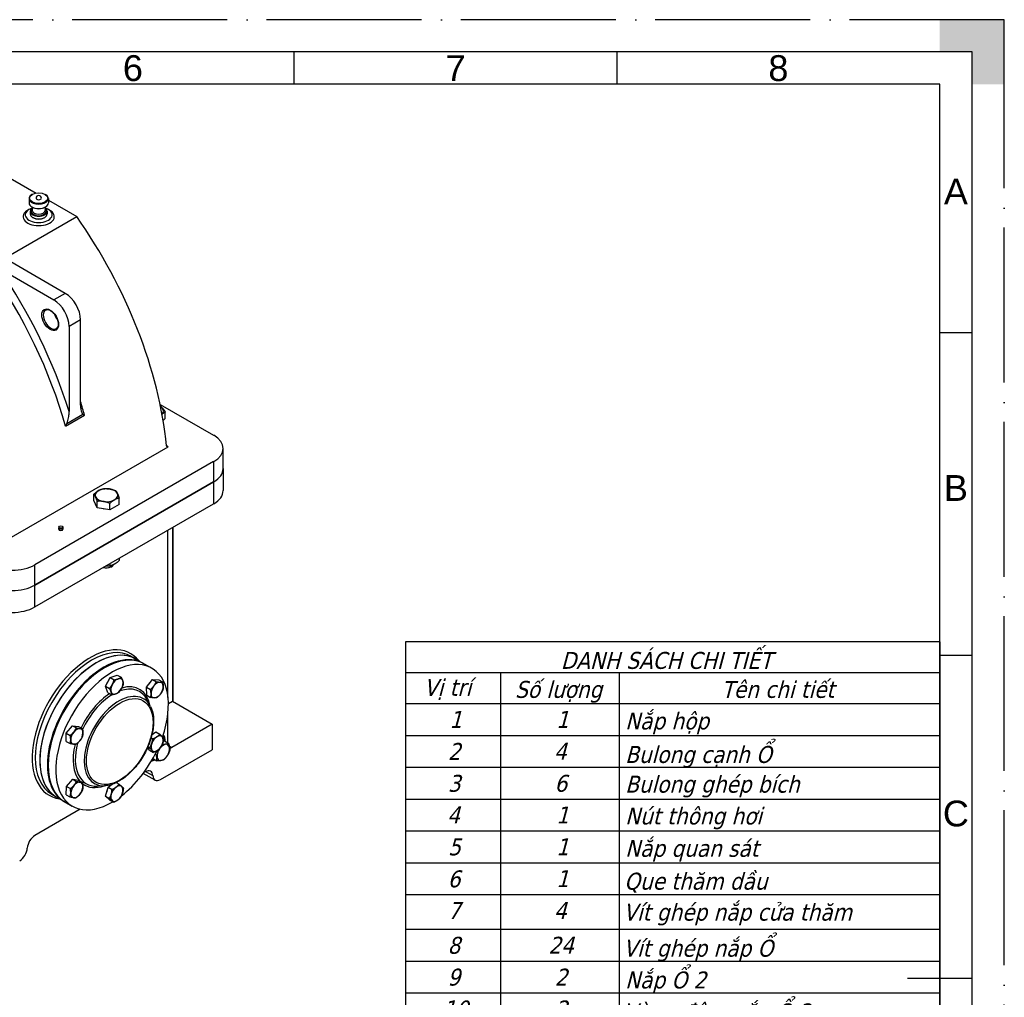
# Model space of a CAD drawing. Header units: millimetres. Extents: x 0 to 420, y 0 to 297.
# Tile 14 of 14: x 267 to 420, y 146 to 297. Entities that reach past the tile are written whole.
import ezdxf
from ezdxf.enums import TextEntityAlignment as Align

# ---------------------------------------------------------------- set-up
doc = ezdxf.new("R2010")
doc.units = ezdxf.units.MM
doc.linetypes.add('DuongTam', pattern=[30, 24, -3, 0, -3])
for name, color, linetype in [('ChiaMien', 5, 'Continuous'), ('DauXen', 8, 'DuongTam'), ('Lien_Dam', 7, 'Continuous'), ('Lien_Manh', 5, 'Continuous')]:
    doc.layers.add(name, color=color, linetype=linetype)
doc.layers.add('Symbol (ISO)', color=7, linetype='Continuous', lineweight=25)
doc.styles.add('Note Text (ISO)', font='tahoma.ttf')
doc.styles.add('VnArialH', font='VHARIAL.TTF', dxfattribs={"width": 0.8, "oblique": 15, "height": 5})

# ---------------------------------------------------------------- blocks, each defined once
blk = doc.blocks.new('DANH SÁCH CHI TIẾT')
at = {"layer": 'Symbol (ISO)'}
for p, q in [((405, 284.17), (294.64, 284.17)), ((294.64, 284.17), (294.64, 277.75)), ((405, 284.17), (405, 277.75)), ((405, 277.75), (294.64, 277.75)), ((294.64, 277.75), (294.64, 271.32)), ((314.3, 277.75), (314.3, 271.32)), ((338.76, 277.75), (338.76, 271.32)), ((405, 277.75), (405, 271.32)), ((405, 271.32), (294.64, 271.32)), ((294.64, 271.32), (294.64, 60)), ((314.3, 271.32), (314.3, 60)), ((338.76, 271.32), (338.76, 60)), ((405, 271.32), (405, 60)), ((405, 264.74), (294.64, 264.74)), ((405, 258.17), (294.64, 258.17)), ((405, 251.59), (294.64, 251.59)), ((405, 245.01), (294.64, 245.01)), ((405, 238.43), (294.64, 238.43)), ((405, 231.85), (294.64, 231.85)), ((405, 224.71), (294.64, 224.71)), ((405, 218.13), (294.64, 218.13)), ((405, 211.55), (294.64, 211.55)), ((405, 204.97), (294.64, 204.97)), ((405, 198.4), (294.64, 198.4)), ((405, 191.82), (294.64, 191.82)), ((405, 185.24), (294.64, 185.24)), ((405, 178.66), (294.64, 178.66)), ((405, 172.08), (294.64, 172.08)), ((405, 165.51), (294.64, 165.51)), ((405, 158.36), (294.64, 158.36)), ((405, 151.94), (294.64, 151.94)), ((405, 145.36), (294.64, 145.36)), ((405, 138.78), (294.64, 138.78)), ((405, 132.36), (294.64, 132.36)), ((405, 125.78), (294.64, 125.78)), ((405, 119.2), (294.64, 119.2)), ((405, 112.62), (294.64, 112.62)), ((405, 106.05), (294.64, 106.05)), ((405, 99.47), (294.64, 99.47)), ((405, 92.89), (294.64, 92.89)), ((405, 86.31), (294.64, 86.31)), ((405, 79.73), (294.64, 79.73)), ((405, 73.16), (294.64, 73.16)), ((405, 66.58), (294.64, 66.58)), ((405, 60), (294.64, 60))]:
    blk.add_line(p, q, dxfattribs=at)
at = {"layer": 'Symbol (ISO)', "char_height": 3.5, "attachment_point": 7, "style": 'Note Text (ISO)'}
for s, insert in [('{\\fTahoma|b0|i1|c0|p34;DANH SÁCH CHI TIẾT}', (326.72, 278.49)), ('{\\fTahoma|b0|i1|c0|p34;Tên chi tiết}', (359.93, 272.5)), ('{\\fTahoma|b0|i1|c0|p34;Vị trí}', (298.46, 272.1)), ('{\\fTahoma|b0|i1|c0|p34;Số lượng}', (317.27, 271.57)), ('{\\fTahoma|b0|i1|c0|p34;1}', (303.68, 266.35)), ('{\\fTahoma|b0|i1|c0|p34;1}', (325.74, 266.35)), ('{\\fTahoma|b0|i1|c0|p34;Nắp hộp}', (340.01, 265.04)), ('{\\fTahoma|b0|i1|c0|p34;2}', (303.41, 259.75)), ('{\\fTahoma|b0|i1|c0|p34;4}', (325.31, 259.78)), ('{\\fTahoma|b0|i1|c0|p34;Bulong cạnh Ổ}', (340.01, 258.13)), ('{\\fTahoma|b0|i1|c0|p34;3}', (303.38, 253.09)), ('{\\fTahoma|b0|i1|c0|p34;6}', (325.41, 253.1)), ('{\\fTahoma|b0|i1|c0|p34;Bulong ghép bích}', (340.01, 251.99)), ('{\\fTahoma|b0|i1|c0|p34;4}', (303.25, 246.63)), ('{\\fTahoma|b0|i1|c0|p34;1}', (325.74, 246.62)), ('{\\fTahoma|b0|i1|c0|p34;Nút thông hơi}', (340.01, 245.41)), ('{\\fTahoma|b0|i1|c0|p34;5}', (303.44, 239.97)), ('{\\fTahoma|b0|i1|c0|p34;1}', (325.74, 240.04)), ('{\\fTahoma|b0|i1|c0|p34;Nắp quan sát}', (340.01, 238.73)), ('{\\fTahoma|b0|i1|c0|p34;6}', (303.35, 233.36)), ('{\\fTahoma|b0|i1|c0|p34;1}', (325.74, 233.47)), ('{\\fTahoma|b0|i1|c0|p34;Que thăm dầu}', (339.81, 232.33)), ('{\\fTahoma|b0|i1|c0|p34;7}', (303.39, 226.89)), ('{\\fTahoma|b0|i1|c0|p34;4}', (325.31, 226.89)), ('{\\fTahoma|b0|i1|c0|p34;Vít ghép nắp cửa thăm}', (339.64, 225.55)), ('{\\fTahoma|b0|i1|c0|p34;8}', (303.33, 219.63)), ('{\\fTahoma|b0|i1|c0|p34;24}', (324.15, 219.71)), ('{\\fTahoma|b0|i1|c0|p34;Vít ghép nắp Ổ}', (339.64, 218.1)), ('{\\fTahoma|b0|i1|c0|p34;9}', (303.31, 213.06)), ('{\\fTahoma|b0|i1|c0|p34;2}', (325.47, 213.13)), ('{\\fTahoma|b0|i1|c0|p34;Nắp Ổ 2}', (340.01, 211.54)), ('{\\fTahoma|b0|i1|c0|p34;10}', (302.37, 206.48)), ('{\\fTahoma|b0|i1|c0|p34;2}', (325.47, 206.55)), ('{\\fTahoma|b0|i1|c0|p34;Vòng đệm nắp Ổ 2}', (339.64, 204.94)), ('{\\fTahoma|b0|i1|c0|p34;11}', (302.37, 200.01)), ('{\\fTahoma|b0|i1|c0|p34;1}', (325.74, 200.01)), ('{\\fTahoma|b0|i1|c0|p34;Then Bánh vít}', (339.65, 199.72)), ('{\\fTahoma|b0|i1|c0|p34;12}', (302.37, 193.4)), ('{\\fTahoma|b0|i1|c0|p34;2}', (325.47, 193.4)), ('{\\fTahoma|b0|i1|c0|p34;Nắp Ổ 1}', (340.01, 191.81)), ('{\\fTahoma|b0|i1|c0|p34;13}', (302.37, 186.75)), ('{\\fTahoma|b0|i1|c0|p34;2}', (325.47, 186.82)), ('{\\fTahoma|b0|i1|c0|p34;Cốc lót}', (339.81, 186.56)), ('{\\fTahoma|b0|i1|c0|p34;14}', (302.37, 180.27)), ('{\\fTahoma|b0|i1|c0|p34;2}', (325.47, 180.24)), ('{\\fTahoma|b0|i1|c0|p34;Ổ côn trục vít}', (339.81, 178.72)), ('{\\fTahoma|b0|i1|c0|p34;15}', (302.37, 173.62)), ('{\\fTahoma|b0|i1|c0|p34;1}', (325.74, 173.69)), ('{\\fTahoma|b0|i1|c0|p34;Trục vít}', (339.65, 172.58)), ('{\\fTahoma|b0|i1|c0|p34;Nút tháo dầu}', (340.01, 166.83)), ('{\\fTahoma|b0|i1|c0|p34;16}', (302.37, 167.02)), ('{\\fTahoma|b0|i1|c0|p34;1}', (325.74, 167.12)), ('{\\fTahoma|b0|i1|c0|p34;17}', (302.37, 160.54)), ('{\\fTahoma|b0|i1|c0|p34;6}', (325.41, 160.44)), ('{\\fTahoma|b0|i1|c0|p34;Vòng đệm bulong ghép bích}', (339.64, 159.33)), ('{\\fTahoma|b0|i1|c0|p34;18}', (302.37, 153.28)), ('{\\fTahoma|b0|i1|c0|p34;6}', (325.41, 153.29)), ('{\\fTahoma|b0|i1|c0|p34;Đai ốc bulong ghép bích}', (339.71, 152.19)), ('{\\fTahoma|b0|i1|c0|p34;19}', (302.37, 146.87)), ('{\\fTahoma|b0|i1|c0|p34;1}', (325.74, 146.97)), ('{\\fTahoma|b0|i1|c0|p34;Thân hộp}', (339.65, 145.79)), ('{\\fTahoma|b0|i1|c0|p34;20}', (302.1, 140.29)), ('{\\fTahoma|b0|i1|c0|p34;4}', (325.31, 140.4)), ('{\\fTahoma|b0|i1|c0|p34;Đai ốc bulong Cạnh Ổ}', (339.71, 138.75)), ('{\\fTahoma|b0|i1|c0|p34;21}', (302.1, 133.78)), ('{\\fTahoma|b0|i1|c0|p34;4}', (325.31, 133.82)), ('{\\fTahoma|b0|i1|c0|p34;Vòng đệm bulong cạnh ổ}', (339.64, 132.37)), ('{\\fTahoma|b0|i1|c0|p34;22}', (302.1, 127.36)), ('{\\fTahoma|b0|i1|c0|p34;1}', (325.74, 127.39)), ('{\\fTahoma|b0|i1|c0|p34;Trục bánh vít}', (339.65, 126.28)), ('{\\fTahoma|b0|i1|c0|p34;23}', (302.1, 120.71)), ('{\\fTahoma|b0|i1|c0|p34;1}', (325.74, 120.81)), ('{\\fTahoma|b0|i1|c0|p34;Vòng phớt 2}', (339.64, 119.6)), ('{\\fTahoma|b0|i1|c0|p34;24}', (302.1, 114.2)), ('{\\fTahoma|b0|i1|c0|p34;2}', (325.47, 114.2)), ('{\\fTahoma|b0|i1|c0|p34;Ổ côn trục 2}', (339.81, 112.68)), ('{\\fTahoma|b0|i1|c0|p34;25}', (302.1, 107.55)), ('{\\fTahoma|b0|i1|c0|p34;2}', (325.47, 107.62)), ('{\\fTahoma|b0|i1|c0|p34;Vòng chắn dầu 2}', (339.64, 106.32)), ('{\\fTahoma|b0|i1|c0|p34;\\O26}', (302.1, 100.97)), ('{\\fTahoma|b0|i1|c0|p34;1}', (325.74, 101.08)), ('{\\fTahoma|b0|i1|c0|p34;Bạc lót}', (340.01, 99.96)), ('{\\fTahoma|b0|i1|c0|p34;27}', (302.1, 94.47)), ('{\\fTahoma|b0|i1|c0|p34;2}', (325.47, 94.47)), ('{\\fTahoma|b0|i1|c0|p34;\\OVòng chắn dầu 1}', (339.64, 93.16)), ('{\\fTahoma|b0|i1|c0|p34;28}', (302.1, 87.81)), ('{\\fTahoma|b0|i1|c0|p34;2}', (325.47, 87.89)), ('{\\fTahoma|b0|i1|c0|p34;Vòng đệm nắp Ổ 1}', (339.64, 86.28)), ('{\\fTahoma|b0|i1|c0|p34;29}', (302.1, 81.25)), ('{\\fTahoma|b0|i1|c0|p34;1}', (325.74, 81.34)), ('{\\fTahoma|b0|i1|c0|p34;Bánh vít}', (340.01, 81.06)), ('{\\fTahoma|b0|i1|c0|p34;30}', (302.07, 74.66)), ('{\\fTahoma|b0|i1|c0|p34;\\O1}', (325.74, 74.77)), ('{\\fTahoma|b0|i1|c0|p34;Vòng Phớt 1}', (339.64, 73.56)), ('{\\fTahoma|b0|i1|c0|p34;31}', (302.07, 68.08)), ('{\\fTahoma|b0|i1|c0|p34;1}', (325.74, 68.19)), ('{\\fTahoma|b0|i1|c0|p34;Ổ đỡ trục 1}', (339.81, 66.64)), ('{\\fTahoma|b0|i1|c0|p34;1}', (325.74, 61.61)), ('{\\fTahoma|b0|i1|c0|p34;32}', (302.07, 61.51)), ('{\\fTahoma|b0|i1|c0|p34;Chốt định vị}', (339.81, 60.5))]:
    blk.add_mtext(s, dxfattribs=dict(at, insert=insert))

msp = doc.modelspace()

# ---------------------------------------------------------------- hatches: boundary and pattern name
at = {"layer": 'DauXen'}
msp.add_hatch(color=256, dxfattribs=at).paths.add_polyline_path([(410, 297), (420, 297), (420, 287), (415, 287), (415, 292), (410, 292)])

# ---------------------------------------------------------------- linework, layer by layer
at = {"layer": 'ChiaMien'}
for p, q in [((310, 287), (310, 292)), ((360, 287), (360, 292)), ((415, 248.5), (410, 248.5)), ((415, 198.5), (410, 198.5))]:
    msp.add_line(p, q, dxfattribs=at)
at = {"layer": 'DauXen'}
for p, q in [((420, 297), (10, 297)), ((420, 297), (410, 297)), ((420, 287), (420, 297)), ((420, 0), (420, 297))]:
    msp.add_line(p, q, dxfattribs=at)
at = {"layer": 'Lien_Dam'}
for p, q in [((410, 287), (20, 287)), ((410, 10), (410, 287)), ((249.9, 281.74), (270, 270.14)), ((268.91, 269.28), (268.91, 268.6)), ((269.41, 269.93), (269.35, 269.9)), ((271.41, 269.93), (271.47, 269.9)), ((271.91, 269.28), (271.91, 268.6)), ((271.91, 269.03), (276.3, 266.49)), ((269.07, 267.31), (269.07, 266.9)), ((269.41, 267.96), (269.35, 267.99)), ((269.41, 267.96), (269.41, 267.45)), ((271.41, 267.96), (271.47, 267.99)), ((271.41, 267.96), (271.41, 267.45)), ((271.74, 267.31), (271.74, 266.9)), ((265.69, 260.37), (276.3, 266.49)), ((269.58, 266.29), (269.47, 266.36)), ((271.23, 266.29), (271.35, 266.36)), ((274.53, 254.59), (266.09, 259.46)), ((264.32, 258.44), (272.76, 253.57)), ((274.53, 254.59), (272.76, 253.57)), ((276.89, 250.51), (275.12, 249.48)), ((276.89, 237.29), (276.89, 250.51)), ((275.12, 249.48), (275.12, 236.27)), ((289.22, 237.4), (297.51, 232.61)), ((274.57, 234.02), (277.52, 235.72)), ((274.75, 234.41), (277.26, 235.86)), ((290.02, 235.21), (289.69, 234.91)), ((290.02, 235.21), (290.02, 236.2)), ((265.85, 216.6), (290.48, 230.82)), ((290.48, 230.82), (290.21, 230.97)), ((298.98, 227.44), (298.98, 230.57)), ((297.51, 228.53), (269.82, 212.54)), ((297.51, 228.53), (297.51, 225.4)), ((298.98, 227.44), (298.98, 224.04)), ((269.82, 209.41), (297.51, 225.4)), ((297.51, 225.4), (269.82, 209.41)), ((297.51, 225.4), (297.51, 222)), ((278.96, 222.51), (278.96, 223.49)), ((282.87, 221.9), (282.87, 222.89)), ((269.82, 206.01), (297.51, 222)), ((279.49, 221.38), (278.96, 222.51)), ((279.49, 221.38), (279.49, 222.37)), ((281.44, 221.08), (279.49, 221.38)), ((281.44, 221.08), (281.44, 222.06)), ((282.87, 221.9), (281.44, 221.08)), ((273.51, 218.04), (273.51, 218.29)), ((273.54, 218.41), (273.52, 218.33)), ((274.14, 218.41), (274.17, 218.33)), ((274.18, 218.04), (274.18, 218.29)), ((291.12, 218.31), (291.12, 191.39)), ((291.22, 191.53), (291.22, 218.36)), ((290.44, 192), (290.44, 217.91)), ((269.82, 209.41), (269.82, 212.54)), ((281.44, 212.71), (281.44, 212.39)), ((281.59, 212.2), (281.74, 212.29)), ((282.87, 213.54), (282.87, 213.21)), ((269.82, 206.01), (269.82, 209.41)), ((284.77, 198.35), (285.47, 197.94)), ((285.47, 197.94), (286.65, 197.26)), ((286.77, 197.19), (286.65, 197.26)), ((286.77, 197.19), (287.95, 196.51)), ((281.5, 195.08), (282.57, 195.45)), ((282.57, 195.45), (283.17, 195.11)), ((280.78, 193.72), (281.5, 195.08)), ((281.5, 195.08), (282.1, 194.73)), ((287.12, 193.58), (288.04, 194.77)), ((288.04, 194.77), (289, 194.73)), ((288.04, 194.77), (288.64, 194.43)), ((289, 194.73), (289.6, 194.39)), ((280.78, 193.72), (281.38, 193.37)), ((281.13, 192.73), (280.78, 193.72)), ((281.13, 192.73), (281.73, 192.39)), ((287.15, 192.34), (287.12, 193.58)), ((287.12, 193.58), (287.72, 193.23)), ((287.15, 192.34), (287.75, 191.99)), ((287.72, 190.6), (287.22, 191.59)), ((290.5, 191.03), (291.12, 191.39)), ((291.12, 191.39), (297.28, 187.84)), ((290.44, 184.94), (290.44, 189.66)), ((297.28, 187.84), (291.03, 184.23)), ((297.28, 187.84), (297.28, 183.89)), ((274.68, 185.18), (274.69, 186.45)), ((274.69, 186.45), (275.64, 187.61)), ((274.69, 186.45), (275.29, 186.1)), ((275.64, 187.61), (276.24, 187.27)), ((275.64, 187.61), (276.58, 187.51)), ((276.58, 187.51), (277.17, 187.16)), ((287.97, 186.25), (288.56, 186.64)), ((288.56, 186.64), (289.16, 186.29)), ((274.68, 185.18), (275.28, 184.84)), ((287.83, 185.73), (288.08, 185.59)), ((289.71, 185.23), (289.9, 185.26)), ((289.82, 185.31), (289.73, 185.36)), ((289.9, 185.26), (290.5, 184.91)), ((287.59, 183.83), (287.27, 184.21)), ((287.32, 184.34), (287.59, 184.19)), ((287.59, 183.83), (288.19, 183.48)), ((289.26, 179.27), (297.28, 183.89)), ((291.03, 184.23), (290.64, 184.46)), ((288.19, 182.47), (288.09, 182.53)), ((288.11, 182.52), (288.11, 182.56)), ((288.11, 182.52), (288.71, 182.18)), ((288.43, 179.18), (286.61, 180.23)), ((286.91, 180.49), (286.72, 180.38)), ((286.97, 180.52), (288.09, 179.88)), ((274.71, 178.21), (275.69, 179.34)), ((275.69, 179.34), (276.29, 178.99)), ((275.69, 179.34), (276.6, 179.17)), ((276.6, 179.17), (277.2, 178.83)), ((281.17, 178.08), (281.77, 178.53)), ((282.42, 178.79), (282.85, 178.54)), ((272.43, 176.99), (273.14, 176.58)), ((274.65, 176.92), (274.71, 178.21)), ((274.71, 178.21), (275.31, 177.86)), ((280.62, 178.3), (279.51, 178.24)), ((280.77, 176.68), (281.17, 178.08)), ((281.17, 178.08), (281.77, 177.74)), ((273.14, 176.58), (274.32, 175.9)), ((274.44, 175.83), (274.32, 175.9)), ((274.44, 175.83), (275.61, 175.15)), ((274.65, 176.92), (275.25, 176.57)), ((280.77, 176.68), (281.37, 176.34)), ((281.45, 176.09), (280.77, 176.68)), ((281.45, 176.09), (282.05, 175.74)), ((276.84, 174.68), (269.82, 170.62)), ((405, 148.5), (415, 148.5))]:
    msp.add_line(p, q, dxfattribs=at)
msp.add_arc((270.41, 269.35), 0.417, 0, 180, dxfattribs=at)
for centre, major_axis in [((270.41, 269.35), (-1.42, 0)), ((272.18, 250.51), (-0.92, 1.59)), ((273.84, 218.38), (-0.305, 0)), ((282.96, 185.15), (-3.65, -6.32))]:
    msp.add_ellipse(centre, major_axis=major_axis, ratio=0.57735, dxfattribs=at)
for centre, major_axis, start_param, end_param in [((270.41, 269.28), (-1.5, 0), 5.497787, 10.210176), ((270.41, 268.6), (1.5, 0), 3.141593, 6.283185), ((270.41, 269.35), (0.417, 0), 3.141593, 6.283185), ((270.41, 266.49), (-2.42, 0), 5.426199, 10.281764), ((270.41, 266.77), (2.08, 0), 2.071451, 7.353327), ((270.41, 267.31), (-1.33, 0), 5.560451, 10.147512), ((270.41, 267.31), (-1.17, 0), 5.742086, 9.965877), ((270.41, 268.54), (1.42, 0), 3.926991, 5.497787), ((270.41, 267.45), (1, 0), 3.141593, 6.283185), ((270.41, 266.9), (1.33, 0), 3.141593, 6.283185), ((270.41, 266.77), (1.17, 0), 3.926991, 5.497787), ((255.79, 246.06), (24.52, -42.46), 0.905371, 1.723266), ((242.24, 238.23), (24.52, -42.46), 1.154748, 1.723266), ((242.83, 238.57), (-24.93, 43.19), 4.340166, 4.842421), ((272.76, 250.85), (1.67, -2.89), 0.785398, 2.356194), ((274.53, 251.87), (-1.67, 2.89), 3.926991, 5.497787), ((272.29, 250.57), (0.83, -1.44), 3.141593, 6.283185), ((273.83, 251.46), (0.83, -1.44), 4.41093, 5.013848), ((245.19, 239.93), (-24.52, 42.46), 4.296341, 4.343713), ((288, 236.38), (-1.75, 0), 3.621789, 3.883622), ((288, 236.38), (1.75, 0), 5.764779, 6.763382), ((293.98, 230.57), (5, 0), 5.497787, 7.068583), ((293.98, 227.44), (5, 0), 5.497787, 6.283185), ((293.98, 227.44), (5, 0), 5.497787, 6.283185), ((280.91, 223.32), (-1.75, 0), 4.45059, 5.497787), ((280.91, 223.32), (1.75, 0), 0.261799, 1.308997), ((280.91, 223.32), (-1.75, 0), 5.497787, 6.544985), ((280.91, 223.32), (-1.75, 0), 0.261799, 1.308997), ((280.91, 223.32), (1.75, 0), 5.497787, 6.544985), ((293.98, 224.04), (5, 0), 5.497787, 6.283185), ((280.91, 222.12), (-1.61, 0), 1.27767, 1.340324), ((280.91, 223.32), (1.75, 0), 4.45059, 5.497787), ((273.84, 218.29), (-0.333, 0), 6.092564, 9.615399), ((273.84, 218.04), (0.333, 0), 3.141593, 6.283185), ((266.28, 214.58), (-5, 0), 0.785398, 2.356194), ((280.91, 212.6), (0.962, 0), 4.163314, 5.497869), ((280.91, 212.76), (1.17, 0), 4.304256, 6.065027), ((266.28, 211.45), (-5, 0), 0.785398, 2.356194), ((266.28, 211.45), (5, 0), 3.926991, 5.497787), ((266.28, 208.05), (5, 0), 3.926991, 5.497787), ((278.36, 187.8), (6.33, 10.97), 6.053263, 9.6547), ((279.31, 187.26), (6.17, 10.68), 0, 3.141593), ((278.6, 187.67), (-6.17, -10.68), 3.141593, 6.283185), ((279.31, 187.26), (-6.17, -10.68), 3.141593, 6.283185), ((280.48, 186.58), (6.17, 10.68), 0, 3.141593), ((280.48, 186.58), (6.17, 10.68), 0, 3.141593), ((280.6, 186.51), (-6.17, -10.68), 3.141593, 6.283185), ((280.6, 186.51), (6.17, 10.68), 0, 3.141593), ((281.78, 185.83), (-6.17, -10.68), 1.893967, 7.082202), ((281.78, 194.13), (0.61, 1.06), 1.427142, 1.848529), ((282.53, 193.7), (-0.67, -1.15), 4.779428, 5.826626), ((282.53, 193.7), (-0.67, -1.15), 3.732231, 4.779428), ((282.53, 193.7), (0.67, 1.15), 5.826626, 6.873823), ((282.53, 193.7), (0.67, 1.15), 4.779428, 5.826626), ((281.78, 185.83), (4.27, 7.4), 5.701716, 6.818483), ((288.01, 193.58), (0.61, 1.06), 1.144156, 1.538003), ((288.76, 193.14), (-0.67, -1.15), 4.482672, 5.52987), ((288.76, 193.14), (0.67, 1.15), 0.293882, 1.34108), ((288.76, 193.14), (0.67, 1.15), 5.52987, 6.577067), ((288.76, 193.14), (0.67, 1.15), 4.482672, 5.52987), ((281.78, 185.83), (-4.27, -7.4), 3.988947, 4.847408), ((282.83, 185.23), (3.8, 6.57), 5.921818, 9.786145), ((281.91, 185.76), (4.12, 7.14), 0.813717, 1.725523), ((282.53, 193.7), (-0.67, -1.15), 5.826626, 6.873823), ((282.53, 193.7), (0.67, 1.15), 3.732231, 4.779428), ((281.91, 185.76), (4.12, 7.14), 5.921818, 6.881995), ((288.76, 193.14), (-0.67, -1.15), 5.52987, 6.577067), ((288.76, 193.14), (-0.67, -1.15), 0.293882, 1.34108), ((290.89, 191.53), (0.333, 0), 5.497787, 6.283185), ((275.55, 186.39), (0.61, 1.06), 1.105905, 1.486196), ((276.31, 185.95), (-0.67, -1.15), 4.437643, 5.484841), ((276.31, 185.95), (0.67, 1.15), 0.248853, 1.29605), ((276.31, 185.95), (0.67, 1.15), 4.437643, 5.484841), ((276.31, 185.95), (0.67, 1.15), 5.484841, 6.532038), ((288.76, 184.84), (0.67, 1.15), 6.082092, 7.12929), ((288.32, 184.28), (1.21, 2.09), 5.451893, 6.115614), ((276.31, 185.95), (-0.67, -1.15), 5.484841, 6.532038), ((281.91, 185.76), (-4.12, -7.14), 5.144268, 6.644552), ((281.78, 185.83), (-4.27, -7.4), 5.176509, 6.076461), ((276.31, 185.95), (-0.67, -1.15), 0.248853, 1.29605), ((288.76, 184.84), (-0.67, -1.15), 5.034895, 6.082092), ((288.76, 184.84), (-0.67, -1.15), 3.987697, 5.034895), ((289.71, 183.48), (-0.69, -1.19), 4.598656, 10.572041), ((288.76, 184.84), (0.67, 1.15), 3.987697, 5.034895), ((288.76, 184.84), (0.67, 1.15), 5.034895, 6.082092), ((288.56, 184.15), (1.04, 1.8), 5.609855, 6.264373), ((289, 183.89), (0.82, 1.42), 6.189444, 6.390946), ((281.78, 185.83), (-6.17, -10.68), 0.952393, 1.704035), ((288.76, 184.84), (-0.67, -1.15), 6.082092, 7.12929), ((291.03, 184.91), (-0.417, -0.722), 0.178609, 0.785398), ((288.32, 184.28), (1.21, 2.09), 3.651866, 3.972885), ((288.56, 184.15), (-1.04, -1.8), 0.34787, 0.673331), ((288.91, 183.94), (-0.82, -1.42), 6.282955, 6.283185), ((289, 183.89), (-0.82, -1.42), 6.167263, 6.189444), ((289, 183.89), (-0.82, -1.42), 6.189444, 6.376927), ((286.91, 179.13), (0.83, 1.44), 5.547808, 7.068583), ((275.55, 178.09), (0.61, 1.06), 1.07108, 1.435793), ((276.31, 177.65), (0.67, 1.15), 0.206239, 1.253437), ((276.31, 177.65), (0.67, 1.15), 5.442227, 6.489425), ((281.78, 185.83), (-4.27, -7.4), 6.214303, 6.864655), ((289.26, 180.63), (-0.83, -1.44), 5.547808, 7.068583), ((276.31, 177.65), (-0.67, -1.15), 5.442227, 6.489425), ((276.31, 177.65), (-0.67, -1.15), 4.39503, 5.442227), ((276.31, 177.65), (0.67, 1.15), 4.39503, 5.442227), ((281.78, 177.53), (0.61, 1.06), 1.819849, 2.140142), ((282.53, 177.1), (-0.67, -1.15), 5.121588, 6.168786), ((282.53, 177.1), (-0.67, -1.15), 4.074391, 5.121588), ((282.53, 177.1), (0.67, 1.15), 6.168786, 7.215983), ((282.53, 177.1), (0.67, 1.15), 4.074391, 5.121588), ((282.53, 177.1), (0.67, 1.15), 5.121588, 6.168786), ((276.31, 177.65), (-0.67, -1.15), 0.206239, 1.253437), ((282.53, 177.1), (-0.67, -1.15), 6.168786, 7.215983), ((269.82, 169.26), (-0.83, -1.44), 3.926991, 5.447766), ((267.46, 168.04), (-0.83, -1.44), 0.785398, 2.306174)]:
    msp.add_ellipse(centre, major_axis=major_axis, ratio=0.57735, start_param=start_param, end_param=end_param, dxfattribs=at)
for points, knots in [([(271.46, 252.02), (271.55, 252.07), (271.66, 252.09), (271.9, 252.06), (272.01, 252.03), (272.25, 251.91), (272.38, 251.82), (272.61, 251.62), (272.73, 251.5), (272.94, 251.22), (273.04, 251.07), (273.21, 250.76), (273.27, 250.59), (273.37, 250.27), (273.4, 250.11), (273.43, 249.82), (273.42, 249.69), (273.38, 249.46), (273.34, 249.36), (273.24, 249.22), (273.19, 249.17), (273.13, 249.13)], [3.926991, 3.926991, 3.926991, 3.926991, 4.330971, 4.330971, 4.649999, 4.649999, 4.953159, 4.953159, 5.258356, 5.258356, 5.56618, 5.56618, 5.87463, 5.87463, 6.181472, 6.181472, 6.485261, 6.485261, 6.790823, 6.790823, 7.068583, 7.068583, 7.068583, 7.068583]), ([(272.96, 251.2), (273, 251.1), (273.06, 251), (273.13, 250.88), (273.15, 250.86), (273.16, 250.83)], [3.8064802, 3.8064802, 3.8064802, 3.8064802, 3.9953838, 3.9953838, 4.0475015, 4.0475015, 4.0475015, 4.0475015]), ([(276.89, 237.29), (276.89, 237.06), (276.91, 236.81), (276.97, 236.47), (276.99, 236.36), (277.06, 236.16), (277.09, 236.07), (277.17, 235.95), (277.21, 235.89), (277.26, 235.86)], [1.309607, 1.309607, 1.309607, 1.309607, 1.82706, 1.82706, 2.085786, 2.085786, 2.344513, 2.344513, 2.517885, 2.517885, 2.517885, 2.517885]), ([(274.75, 234.41), (274.8, 234.5), (274.84, 234.6), (274.92, 234.82), (274.96, 234.95), (275.02, 235.22), (275.05, 235.36), (275.1, 235.77), (275.12, 236.04), (275.12, 236.27)], [2.917856, 2.917856, 2.917856, 2.917856, 3.091228, 3.091228, 3.349955, 3.349955, 3.608681, 3.608681, 4.126134, 4.126134, 4.126134, 4.126134]), ([(277.26, 235.86), (277.33, 235.82), (277.42, 235.77), (277.52, 235.72), (277.52, 235.72), (277.52, 235.72)], [0, 0, 0, 0, 0.2569251, 0.2569251, 0.2583307, 0.2583307, 0.2583307, 0.2583307]), ([(274.75, 234.41), (274.68, 234.28), (274.62, 234.15), (274.57, 234.02), (274.57, 234.02), (274.57, 234.02)], [-0.257249, -0.257249, -0.257249, -0.257249, 0, 0, 0.0014075, 0.0014075, 0.0014075, 0.0014075]), ([(290.21, 230.97), (290.22, 230.94), (290.23, 230.9), (290.26, 230.84), (290.28, 230.82), (290.33, 230.8), (290.36, 230.79), (290.42, 230.79), (290.45, 230.8), (290.48, 230.82)], [0.302496, 0.302496, 0.302496, 0.302496, 0.3783836, 0.3783836, 0.4542712, 0.4542712, 0.529578, 0.529578, 0.6048848, 0.6048848, 0.6048848, 0.6048848]), ([(287.72, 190.6), (287.97, 190.12), (288.12, 189.55), (288.25, 188.29), (288.21, 187.58), (287.96, 186.13), (287.74, 185.37), (287.15, 183.89), (286.77, 183.16), (285.89, 181.79), (285.39, 181.16), (284.31, 180.05), (283.74, 179.57), (282.56, 178.83), (281.97, 178.56), (281.13, 178.35), (280.87, 178.32), (280.62, 178.3)], [1.146765, 1.146765, 1.146765, 1.146765, 1.461449, 1.461449, 1.788085, 1.788085, 2.115138, 2.115138, 2.441004, 2.441004, 2.766598, 2.766598, 3.093017, 3.093017, 3.420471, 3.420471, 3.565624, 3.565624, 3.565624, 3.565624]), ([(289.75, 185.47), (289.81, 185.43), (289.87, 185.37), (289.93, 185.27), (289.95, 185.25), (289.96, 185.22)], [0.5048373, 0.5048373, 0.5048373, 0.5048373, 0.7010846, 0.7010846, 0.7792111, 0.7792111, 0.7792111, 0.7792111]), ([(288.33, 182.4), (288.29, 182.4), (288.25, 182.4), (288.15, 182.41), (288.09, 182.42), (288.04, 182.44)], [3.2220964, 3.2220964, 3.2220964, 3.2220964, 3.3250867, 3.3250867, 3.4627728, 3.4627728, 3.4627728, 3.4627728])]:
    msp.add_open_spline(points, degree=3, knots=knots, dxfattribs=at)
for points, weights in [([(289.28, 237.1), (289.42, 236.99), (289.55, 236.84)], [1.01825000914, 1.02269286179, 1]), ([(289.55, 236.84), (289.77, 236.6), (290.02, 236.2)], [1, 1.0379548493, 1]), ([(290.02, 236.2), (289.75, 236.07), (289.52, 235.87)], [1, 1.03472215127, 1.00591472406]), ([(279.68, 224.03), (280.01, 224.23), (280.39, 224.32)], [1, 1.0379548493, 1]), ([(280.39, 224.32), (280.91, 224.37), (281.37, 224.3)], [1, 1.0379548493, 1]), ([(281.37, 224.3), (281.82, 224.23), (282.34, 224.02)], [1, 1.0379548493, 1]), ([(278.96, 223.49), (279.35, 223.84), (279.68, 224.03)], [1, 1.0379548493, 1]), ([(279.22, 223.06), (279.1, 223.32), (278.96, 223.49)], [1, 1.0379548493, 1]), ([(279.49, 222.37), (279.35, 222.8), (279.22, 223.06)], [1, 1.0379548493, 1]), ([(282.87, 222.89), (282.48, 222.8), (282.15, 222.6)], [1, 1.0379548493, 1]), ([(282.34, 224.02), (282.48, 223.84), (282.6, 223.58)], [1, 1.0379548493, 1]), ([(282.6, 223.58), (282.73, 223.32), (282.87, 222.89)], [1, 1.0379548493, 1]), ([(280.46, 222.34), (280.01, 222.41), (279.49, 222.37)], [1, 1.0379548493, 1]), ([(281.44, 222.06), (280.91, 222.27), (280.46, 222.34)], [1, 1.0379548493, 1]), ([(282.15, 222.6), (281.82, 222.41), (281.44, 222.06)], [1, 1.0379548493, 1]), ([(280.84, 212.37), (281.12, 212.36), (281.44, 212.39)], [1.06388012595, 1.04507149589, 1]), ([(281.44, 212.39), (282.15, 212.56), (282.87, 213.21)], [1, 1.15470053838, 1]), ([(281.38, 193.37), (281.66, 193.69), (281.82, 194)], [1, 1.0379548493, 1]), ([(281.82, 194), (281.99, 194.32), (282.1, 194.73)], [1, 1.0379548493, 1]), ([(282.1, 194.73), (282.47, 194.78), (282.72, 194.87)], [1, 1.0379548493, 1]), ([(282.72, 194.87), (282.97, 194.96), (283.17, 195.11)], [1, 1.0379548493, 1]), ([(283.17, 195.11), (283.35, 194.79), (283.43, 194.56)], [1, 1.0379548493, 1]), ([(283.52, 194.12), (283.41, 193.71), (283.24, 193.39)], [1, 1.0379548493, 1]), ([(283.43, 194.56), (283.51, 194.34), (283.52, 194.12)], [1, 1.0379548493, 1]), ([(287.72, 193.23), (288.05, 193.5), (288.26, 193.78)], [1, 1.0379548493, 1]), ([(288.26, 193.78), (288.48, 194.06), (288.64, 194.43)], [1, 1.0379548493, 1]), ([(288.64, 194.43), (288.98, 194.37), (289.21, 194.36)], [1, 1.0379548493, 1]), ([(289.21, 194.36), (289.43, 194.35), (289.6, 194.39)], [1, 1.0379548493, 1]), ([(289.6, 194.39), (289.69, 194.01), (289.7, 193.72)], [1, 1.0379548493, 1]), ([(289.7, 193.72), (289.71, 193.43), (289.64, 193.15)], [1, 1.0379548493, 1]), ([(281.64, 192.83), (281.56, 193.06), (281.38, 193.37)], [1, 1.0379548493, 1]), ([(281.73, 192.39), (281.72, 192.6), (281.64, 192.83)], [1, 1.0379548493, 1]), ([(282.35, 192.52), (282.1, 192.44), (281.73, 192.39)], [1, 1.0379548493, 1]), ([(282.8, 192.76), (282.6, 192.61), (282.35, 192.52)], [1, 1.0379548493, 1]), ([(283.24, 193.39), (283.08, 193.08), (282.8, 192.76)], [1, 1.0379548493, 1]), ([(287.82, 192.56), (287.81, 192.85), (287.72, 193.23)], [1, 1.0379548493, 1]), ([(287.75, 191.99), (287.83, 192.28), (287.82, 192.56)], [1, 1.0379548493, 1]), ([(289.26, 192.5), (289.04, 192.23), (288.71, 191.95)], [1, 1.0379548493, 1]), ([(289.64, 193.15), (289.47, 192.78), (289.26, 192.5)], [1, 1.0379548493, 1]), ([(288.32, 191.92), (288.09, 191.93), (287.75, 191.99)], [1, 1.0379548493, 1]), ([(288.71, 191.95), (288.54, 191.92), (288.32, 191.92)], [1, 1.0379548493, 1]), ([(275.29, 186.1), (275.63, 186.37), (275.85, 186.64)], [1, 1.0379548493, 1]), ([(275.37, 185.42), (275.37, 185.72), (275.29, 186.1)], [1, 1.0379548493, 1]), ([(275.85, 186.64), (276.07, 186.91), (276.24, 187.27)], [1, 1.0379548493, 1]), ([(276.24, 187.27), (276.57, 187.19), (276.79, 187.17)], [1, 1.0379548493, 1]), ([(276.79, 187.17), (277.01, 187.14), (277.17, 187.16)], [1, 1.0379548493, 1]), ([(277.25, 186.48), (277.25, 186.19), (277.16, 185.9)], [1, 1.0379548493, 1]), ([(277.17, 187.16), (277.26, 186.78), (277.25, 186.48)], [1, 1.0379548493, 1]), ([(288.7, 185.89), (288.96, 186.06), (289.16, 186.29)], [1, 1.0379548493, 1]), ([(289.16, 186.29), (289.41, 186.06), (289.55, 185.89)], [1, 1.0379548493, 1]), ([(275.28, 184.84), (275.36, 185.13), (275.37, 185.42)], [1, 1.0379548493, 1]), ([(275.83, 184.74), (275.61, 184.76), (275.28, 184.84)], [1, 1.0379548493, 1]), ([(276.21, 184.74), (276.04, 184.71), (275.83, 184.74)], [1, 1.0379548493, 1]), ([(276.77, 185.27), (276.55, 185), (276.21, 184.74)], [1, 1.0379548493, 1]), ([(277.16, 185.9), (276.99, 185.54), (276.77, 185.27)], [1, 1.0379548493, 1]), ([(287.59, 184.19), (287.8, 184.51), (287.92, 184.84)], [1, 1.0379548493, 1]), ([(287.92, 184.84), (288.03, 185.17), (288.08, 185.59)], [1, 1.0379548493, 1]), ([(288.08, 185.59), (288.45, 185.73), (288.7, 185.89)], [1, 1.0379548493, 1]), ([(289.6, 184.84), (289.49, 184.52), (289.28, 184.19)], [1, 1.0379548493, 1]), ([(289.55, 185.89), (289.69, 185.73), (289.76, 185.59)], [1, 1.0379548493, 1]), ([(289.57, 184.75), (290.16, 184.75), (290.5, 184.91)], [1.0283183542, 1.13893461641, 1]), ([(289.76, 185.59), (289.72, 185.17), (289.6, 184.84)], [1, 1.0379548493, 1]), ([(290.5, 184.91), (290.76, 184.21), (290.69, 183.7)], [1, 1.15470053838, 1]), ([(287.97, 183.79), (287.83, 183.95), (287.59, 184.19)], [1, 1.0379548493, 1]), ([(288.19, 183.48), (288.11, 183.62), (287.97, 183.79)], [1, 1.0379548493, 1]), ([(288.82, 183.79), (288.57, 183.62), (288.19, 183.48)], [1, 1.0379548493, 1]), ([(288.71, 182.18), (288.78, 182.67), (288.53, 183.35)], [1, 1.15212596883, 1.00506344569]), ([(288.57, 183.42), (288.81, 183.67), (288.98, 183.9)], [1.00978788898, 1.06493743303, 1.07506973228]), ([(289.28, 184.19), (289.07, 183.95), (288.82, 183.79)], [1, 1.0379548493, 1]), ([(290.69, 183.7), (290.41, 182.92), (289.8, 182.34)], [1, 1.15470053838, 1]), ([(289.8, 182.34), (289.42, 182.16), (288.71, 182.18)], [1, 1.15470053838, 1]), ([(275.88, 178.38), (276.11, 178.64), (276.29, 178.99)], [1, 1.0379548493, 1]), ([(276.29, 178.99), (276.61, 178.9), (276.83, 178.86)], [1, 1.0379548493, 1]), ([(276.83, 178.86), (277.04, 178.82), (277.2, 178.83)], [1, 1.0379548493, 1]), ([(277.2, 178.83), (277.26, 178.43), (277.25, 178.13)], [1, 1.0379548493, 1]), ([(282.4, 178.09), (282.65, 178.28), (282.85, 178.54)], [1, 1.0379548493, 1]), ([(282.85, 178.54), (283.12, 178.34), (283.27, 178.2)], [1, 1.0379548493, 1]), ([(275.25, 176.57), (275.35, 176.87), (275.37, 177.17)], [1, 1.0379548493, 1]), ([(275.31, 177.86), (275.66, 178.12), (275.88, 178.38)], [1, 1.0379548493, 1]), ([(275.37, 177.17), (275.38, 177.47), (275.31, 177.86)], [1, 1.0379548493, 1]), ([(277.14, 177.54), (276.96, 177.19), (276.73, 176.93)], [1, 1.0379548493, 1]), ([(277.25, 178.13), (277.24, 177.83), (277.14, 177.54)], [1, 1.0379548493, 1]), ([(281.37, 176.34), (281.57, 176.66), (281.66, 176.99)], [1, 1.0379548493, 1]), ([(281.66, 176.99), (281.75, 177.31), (281.77, 177.74)], [1, 1.0379548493, 1]), ([(281.77, 177.74), (282.15, 177.91), (282.4, 178.09)], [1, 1.0379548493, 1]), ([(283.41, 177.2), (283.32, 176.88), (283.13, 176.55)], [1, 1.0379548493, 1]), ([(283.27, 178.2), (283.43, 178.06), (283.53, 177.95)], [1, 1.0379548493, 1]), ([(283.53, 177.95), (283.5, 177.53), (283.41, 177.2)], [1, 1.0379548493, 1]), ([(275.79, 176.44), (275.58, 176.48), (275.25, 176.57)], [1, 1.0379548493, 1]), ([(276.16, 176.41), (276, 176.4), (275.79, 176.44)], [1, 1.0379548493, 1]), ([(276.73, 176.93), (276.51, 176.66), (276.16, 176.41)], [1, 1.0379548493, 1]), ([(281.8, 175.99), (281.64, 176.13), (281.37, 176.34)], [1, 1.0379548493, 1]), ([(282.05, 175.74), (281.95, 175.85), (281.8, 175.99)], [1, 1.0379548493, 1]), ([(282.67, 176.1), (282.42, 175.91), (282.05, 175.74)], [1, 1.0379548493, 1]), ([(283.13, 176.55), (282.92, 176.29), (282.67, 176.1)], [1, 1.0379548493, 1])]:
    msp.add_rational_spline(points, weights, degree=2, dxfattribs=at)
at = {"layer": 'Lien_Manh'}
for p, q in [((415, 292), (15, 292)), ((415, 5), (415, 292))]:
    msp.add_line(p, q, dxfattribs=at)

# ---------------------------------------------------------------- block references
at = {"layer": 'Lien_Dam', "xscale": 0.75, "yscale": 0.75, "zscale": 0.75}
msp.add_blockref('DANH SÁCH CHI TIẾT', (106.25, -12.5), dxfattribs=at)

# ---------------------------------------------------------------- texts
at = {"layer": 'ChiaMien', "style": 'VnArialH'}
for s, p in [('6', (285, 289.5)), ('7', (335, 289.5)), ('8', (385, 289.5)), ('A', (412.5, 270.37)), ('B', (412.5, 224.44)), ('C', (412.5, 174.01))]:
    msp.add_text(s, height=4, dxfattribs=at).set_placement(p, align=Align.MIDDLE)

doc.saveas('drawing.dxf')
